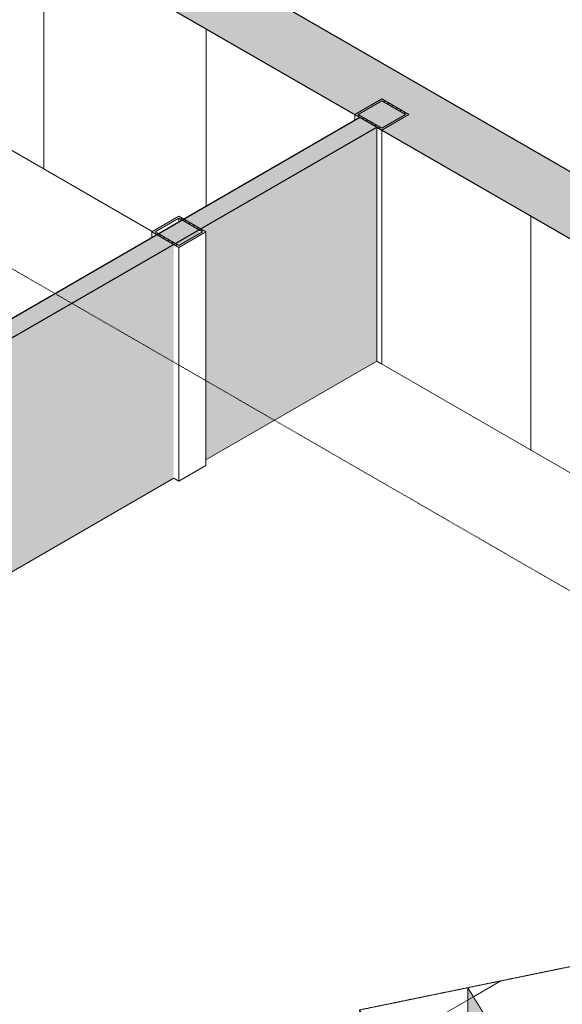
# Model space of a CAD drawing. Header units: millimetres. Extents: x 2807 to 348062, y -35711 to 43067.
# Tile 92 of 191: x 64292 to 67128, y -10368 to -5222. Entities that reach past the tile are written whole.
import ezdxf

# ---------------------------------------------------------------- set-up
doc = ezdxf.new("R2010")
doc.units = ezdxf.units.MM
for name, pattern in [('Hidden', [7.14375, 4.7625, -2.38125]), ('THO_hhidden', [2.5, 1.5, -1]), ('THO_hidden', [6, 3, -3])]:
    doc.linetypes.add(name, pattern=pattern)
for name, color, linetype, lineweight, true_color in [('A-AREA', 1, 'Continuous', 13, 0xff0000), ('A-DETL', 7, 'Continuous', 13, 0x00a600), ('G-ANNO-SYMB', 7, 'THO_hidden', 13, 0xff8040)]:
    doc.layers.add(name, color=color, linetype=linetype, lineweight=lineweight, true_color=true_color)
for name, color, linetype, lineweight in [('A-FLOR', 7, 'Continuous', 18), ('A-GENM', 7, 'Continuous', 13), ('A-WALL', 7, 'Continuous', 25), ('A-WALL-PATT', 7, 'Continuous', 25), ('I-WALL', 7, 'Continuous', 18), ('S-COLS', 7, 'Continuous', 13)]:
    doc.layers.add(name, color=color, linetype=linetype, lineweight=lineweight)
pattern_1 = [(30, (3507, -1231.2), (-424.264, 244.949), [])]
pattern_2 = [(30, (3507.014, -1231.216), (-42.426292, 24.494494), []), (30, (3507.014, -1206.967), (-42.426292, 24.494494), [])]

# ---------------------------------------------------------------- blocks, each defined once
blk = doc.blocks.new('NLRS_01_GM_WPB_dummy placeholder_gen_tho - kast 600x600x2100-V33-00 isometrie begane grond _plotview_')
at = {"layer": 'A-GENM', "true_color": 0x808080}
h = blk.add_hatch(dxfattribs=at)
h.set_pattern_fill('FP_3', color=8, style=0, pattern_type=2)
h.set_pattern_definition(pattern_1)
h.paths.add_polyline_path([(66269.7, -10723.9), (66835, -10607.7), (66633.7, -10281.3), (66068.5, -10397.5), (66210.9, -10628.6)])
at = {"layer": 'A-GENM', "linetype": 'THO_hhidden', "true_color": 0xdcf8f8, "transparency": 33554636}
blk.add_hatch(color=7, dxfattribs=at).paths.add_polyline_path([(66068.5, -10765.3), (66269.7, -10723.9), (66068.5, -10397.5), (66068.5, -10628.6)])
at = {"layer": 'A-GENM', "linetype": 'THO_hhidden'}
for p, q in [((66633.7, -10281.3), (66068.5, -10397.5)), ((66835, -10607.7), (66633.7, -10281.3)), ((66068.5, -10397.5), (66269.7, -10723.9)), ((66269.7, -10723.9), (66835, -10607.7))]:
    blk.add_line(p, q, dxfattribs=at)
at = {"layer": 'A-GENM', "color": 9, "linetype": 'THO_hhidden', "true_color": 0xb0c6c6}
for p, q in [((66633.7, -10649.1), (66633.7, -10281.3)), ((66068.5, -10397.5), (66068.5, -10765.3))]:
    blk.add_line(p, q, dxfattribs=at)
blk = doc.blocks.new('NLRS_01_GM_WPB_dummy placeholder_gen_tho - kast 600x600x2100-V34-00 isometrie begane grond _plotview_')
at = {"layer": 'A-GENM', "true_color": 0x808080}
h = blk.add_hatch(dxfattribs=at)
h.set_pattern_fill('FP_3', color=8, style=0, pattern_type=2)
h.set_pattern_definition(pattern_1)
h.paths.add_polyline_path([(66835, -10607.7), (67400.2, -10491.5), (67198.9, -10165.1), (66633.7, -10281.3)])
at = {"layer": 'A-GENM', "linetype": 'THO_hhidden', "true_color": 0xdcf8f8, "transparency": 33554636}
blk.add_hatch(color=7, dxfattribs=at).paths.add_polyline_path([(66633.7, -10649.1), (66835, -10607.7), (66633.7, -10281.3), (66633.7, -10628.6)])
at = {"layer": 'A-GENM', "linetype": 'THO_hhidden'}
for p, q in [((67198.9, -10165.1), (66633.7, -10281.3)), ((67400.2, -10491.5), (67198.9, -10165.1)), ((66633.7, -10281.3), (66835, -10607.7)), ((66835, -10607.7), (67400.2, -10491.5))]:
    blk.add_line(p, q, dxfattribs=at)
at = {"layer": 'A-GENM', "color": 9, "linetype": 'THO_hhidden', "true_color": 0xb0c6c6}
for p, q in [((67198.9, -10532.8), (67198.9, -10165.1)), ((66633.7, -10281.3), (66633.7, -10649.1))]:
    blk.add_line(p, q, dxfattribs=at)
blk = doc.blocks.new('NLRS_28_SCO_UN_koker_gen_bcb - K200_200_12_5-V103-00 isometrie begane grond _plotview_')
at = {"layer": 'S-COLS'}
h = blk.add_hatch(dxfattribs=at)
h.set_pattern_fill('FP_5', color=256, style=0, pattern_type=2)
h.set_pattern_definition(pattern_2)
h.paths.add_polyline_path([(66184.9, -5799.7), (66326.4, -5718.1), (66184.9, -5636.4), (66043.5, -5718.1)])
h.paths.add_polyline_path([(66184.9, -5789.5), (66061.2, -5718.1), (66184.9, -5646.6), (66308.7, -5718.1)])
at = {"layer": 'S-COLS', "lineweight": 18}
for p, q in [((66184.9, -5636.4), (66043.5, -5718.1)), ((66061.2, -5718.1), (66184.9, -5646.6)), ((66326.4, -5718.1), (66184.9, -5636.4)), ((66184.9, -5646.6), (66308.7, -5718.1)), ((66043.5, -5718.1), (66184.9, -5799.7)), ((66184.9, -5789.5), (66061.2, -5718.1)), ((66184.9, -5799.7), (66326.4, -5718.1)), ((66308.7, -5718.1), (66184.9, -5789.5))]:
    blk.add_line(p, q, dxfattribs=at)
at = {"layer": 'S-COLS'}
for p, q in [((66043.5, -5718.1), (66043.5, -5748.7)), ((66184.9, -5799.7), (66184.9, -7021.7)), ((66184.9, -7021.7), (66158.4, -7006.4))]:
    blk.add_line(p, q, dxfattribs=at)
blk = doc.blocks.new('NLRS_28_SCO_UN_koker_gen_bcb - K200_200_12_5-V315-00 isometrie begane grond _plotview_')
at = {"layer": 'S-COLS'}
h = blk.add_hatch(dxfattribs=at)
h.set_pattern_fill('FP_5', color=256, style=0, pattern_type=2)
h.set_pattern_definition(pattern_2)
h.paths.add_polyline_path([(65124.3, -6412.1), (65265.7, -6330.4), (65124.3, -6248.8), (64982.9, -6330.4)])
h.paths.add_polyline_path([(65124.3, -6401.9), (65000.5, -6330.4), (65124.3, -6259), (65248, -6330.4)])
at = {"layer": 'S-COLS', "lineweight": 18}
for p, q in [((65124.3, -6248.8), (64982.9, -6330.4)), ((65000.5, -6330.4), (65124.3, -6259)), ((65265.7, -6330.4), (65124.3, -6248.8)), ((65124.3, -6259), (65248, -6330.4)), ((64982.9, -6330.4), (65124.3, -6412.1)), ((65124.3, -6401.9), (65000.5, -6330.4)), ((65124.3, -6412.1), (65265.7, -6330.4)), ((65248, -6330.4), (65124.3, -6401.9))]:
    blk.add_line(p, q, dxfattribs=at)
at = {"layer": 'S-COLS'}
for p, q in [((65124.3, -6259), (65124.3, -6279.4)), ((64982.9, -6361.1), (64982.9, -6330.4)), ((65265.7, -7552.4), (65265.7, -6330.4)), ((65124.3, -7634.1), (65124.3, -6412.1)), ((65265.7, -7552.4), (65124.3, -7634.1)), ((65124.3, -7634.1), (65097.8, -7618.8))]:
    blk.add_line(p, q, dxfattribs=at)

msp = doc.modelspace()

# ---------------------------------------------------------------- hatches: boundary and pattern name
at = {"layer": 'A-WALL-PATT', "lineweight": 18, "true_color": 0x808080}
msp.add_hatch(color=8, dxfattribs=at).paths.add_polyline_path([(67811.3, -6738.7), (68115.3, -6563.1), (44356.6, 7154), (44052.5, 6978.4), (67507.2, -6563.1)])
at = {"layer": 'A-WALL-PATT', "lineweight": 13, "true_color": 0x808080}
h = msp.add_hatch(dxfattribs=at)
h.set_pattern_fill('FP_4', color=8, style=0, pattern_type=2)
h.set_pattern_definition([(90, (67811.3, -7960.7), (-848.528, 489.898), [])])
h.paths.add_polyline_path([(67811.3, -7960.7), (67810.4, -6738.2), (66158.4, -5784.4), (66158.4, -7006.4), (67667.5, -7877.7)])
h.paths.add_polyline_path([(64985.2, -6329.1), (65125.5, -6249.5), (65150.8, -6264.1), (66070, -5733.4), (64081.3, -4585.2), (64081.3, -5807.2), (64982.9, -6327.7)])
h.paths.add_polyline_path([(62948.4, -5153.1), (63381.7, -4902.9), (63381.7, -4891.5), (63413.2, -4871.1), (63413.2, -4868.9), (63992.9, -4534.1), (58521.7, -1375.3), (58521.7, -2597.3), (59894.1, -3389.7), (60033.1, -3309.4), (60174.5, -3391), (60174.5, -3551.6), (62902.8, -5126.8)])
h.paths.add_polyline_path([(57348.5, -1920), (57487.5, -1839.7), (57514, -1855), (58433.3, -1324.3), (53430.5, 1564.1), (53430.5, 342.1), (57346.1, -1918.6)])
h.paths.add_polyline_path([(52257.3, 1019.4), (52396.4, 1099.7), (52422.9, 1084.4), (53342.1, 1615.1), (47870.9, 4773.9), (47870.9, 3551.9), (52254.9, 1020.8)])
h.paths.add_polyline_path([(46770.5, 4187.2), (47159.3, 4411.6), (47159.3, 4460.6), (47202.7, 4488), (47202.7, 4490.2), (47782.5, 4824.9), (45793.7, 5973.1), (45793.7, 4751.1), (46583, 4295.5)])
h.paths.add_polyline_path([(44620.6, 5428.5), (44759.6, 5508.8), (44786.1, 5493.5), (45705.4, 6024.2), (44052.5, 6978.4), (44052.9, 5756.2), (44618.2, 5429.9)])
at = {"layer": 'A-WALL-PATT', "lineweight": 18, "true_color": 0xafafaf}
msp.add_hatch(color=253, dxfattribs=at).paths.add_polyline_path([(60475, -9065.7), (66158.4, -5784.4), (66070, -5733.4), (60386.7, -9014.7)])
at = {"layer": 'A-WALL-PATT', "true_color": 0xf0f0f0}
h = msp.add_hatch(color=7, dxfattribs=at)
h.paths.add_polyline_path([(60475, -10287.7), (62021.8, -9394.7), (62021.8, -8172.7), (60475, -9065.7), (60475, -10127.1)])
h.paths.add_polyline_path([(62189.8, -9297.7), (65097.8, -7618.8), (65097.8, -6396.8), (62163.3, -8091), (62189.8, -8106.3), (62189.8, -8188)])
h.paths.add_polyline_path([(62048.4, -8177.8), (62154.4, -8116.5), (62154.4, -8096.1), (62030.7, -8167.6)])
h.paths.add_polyline_path([(65265.7, -7521.8), (66158.4, -7006.4), (66158.4, -5784.4), (65239.2, -6315.1), (65265.7, -6330.4), (65265.7, -6563.1)])
h.paths.add_polyline_path([(65124.3, -6401.9), (65230.3, -6340.6), (65230.3, -6320.2), (65106.6, -6391.7)])

# ---------------------------------------------------------------- linework, layer by layer
at = {"layer": 'A-AREA'}
msp.add_ellipse((57835.6, -13713.8), major_axis=(15600, 0), ratio=0.57735, start_param=4.339094, end_param=6.870836, dxfattribs=at)
at = {"layer": 'A-DETL', "color": 7, "linetype": 'THO_hhidden'}
msp.add_ellipse((57835.6, -13713.8), major_axis=(15600, 0), ratio=0.57735, start_param=4.339094, end_param=6.870836, dxfattribs=at)
at = {"layer": 'A-FLOR'}
for p, q in [((64985.4, -6329.2), (64081.3, -5807.2)), ((67811.3, -7960.7), (66158.4, -7006.4))]:
    msp.add_line(p, q, dxfattribs=at)
at = {"layer": 'A-WALL'}
msp.add_line((66158.4, -5784.4), (66070, -5733.4), dxfattribs=at)
at = {"layer": 'G-ANNO-SYMB'}
msp.add_line((88267.6, -20389.1), (28699.6, 14002.5), dxfattribs=at)
at = {"layer": 'I-WALL', "lineweight": 25}
for p, q in [((68115.3, -6563.1), (44356.6, 7154)), ((64081.3, -4585.2), (66070, -5733.4)), ((66070, -5733.4), (64179.4, -6824.9)), ((60475, -9065.7), (66158.4, -5784.4)), ((66158.4, -5784.4), (66184.9, -5799.7)), ((66184.9, -5799.7), (67811.3, -6738.7))]:
    msp.add_line(p, q, dxfattribs=at)
at = {"layer": 'I-WALL'}
for p, q in [((66158.4, -7006.4), (66158.4, -5784.4)), ((65265.7, -7521.8), (66158.4, -7006.4)), ((62189.8, -9297.7), (65097.8, -7618.8))]:
    msp.add_line(p, q, dxfattribs=at)

# ---------------------------------------------------------------- block references
at = {"layer": 'A-GENM', "color": 9, "linetype": 'THO_hhidden', "true_color": 0xb0c6c6}
for name in ['NLRS_01_GM_WPB_dummy placeholder_gen_tho - kast 600x600x2100-V34-00 isometrie begane grond _plotview_', 'NLRS_01_GM_WPB_dummy placeholder_gen_tho - kast 600x600x2100-V33-00 isometrie begane grond _plotview_']:
    msp.add_blockref(name, (0, 0), dxfattribs=at)
at = {"layer": 'S-COLS', "linetype": 'Hidden'}
for name in ['NLRS_28_SCO_UN_koker_gen_bcb - K200_200_12_5-V103-00 isometrie begane grond _plotview_', 'NLRS_28_SCO_UN_koker_gen_bcb - K200_200_12_5-V315-00 isometrie begane grond _plotview_']:
    msp.add_blockref(name, (0, 0), dxfattribs=at)

doc.saveas('drawing.dxf')
